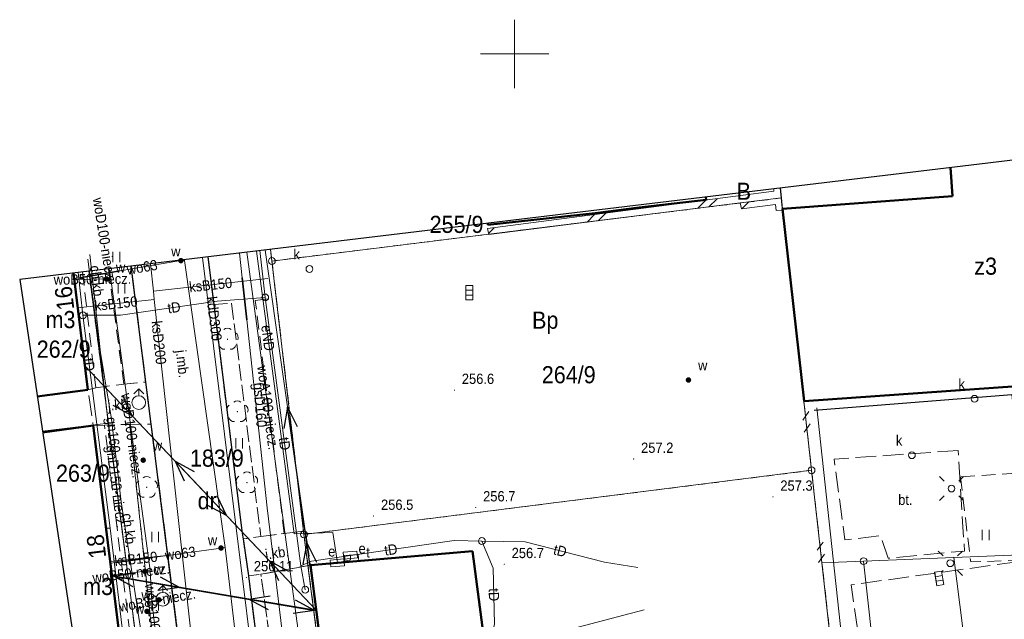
# Model space of a CAD drawing. Header units: metres. Extents: x 6555689 to 6555902, y 5574084 to 5574207.
# Tile 5 of 6: x 6555764 to 6555836, y 5574159 to 5574202. Entities that reach past the tile are written whole.
import ezdxf
from ezdxf.enums import TextEntityAlignment as Align

# ---------------------------------------------------------------- set-up
doc = ezdxf.new("R2010")
doc.units = ezdxf.units.M
for name, pattern in [('1.0_0.5', [1.5, 1, -0.5]), ('1.5_0.5', [2, 1.5, -0.5]), ('219-500', [0]), ('EGBU01', [1, 0.5, -0.5]), ('KTPL01', [2, 1.5, -0.5]), ('suep_nn_500', [0])]:
    doc.linetypes.add(name, pattern=pattern)
doc.layers.get('0').update_dxf_attribs({"color": 2, "linetype": 'CONTINUOUS', "lineweight": 5})
for name, color, linetype in [('202-punkt graniczny', 7, 'CONTINUOUS'), ('203-punkt graniczny', 7, 'CONTINUOUS'), ('210-oznaczenie konturu użytku gruntowego', 7, 'CONTINUOUS'), ('211-numer działki ewidencyjnej', 7, 'CONTINUOUS'), ('218-kontur użytku gruntowego', 7, 'CONTINUOUS'), ('219-działka ewidencyjna', 7, 'CONTINUOUS'), ('312-budynek ewidencyjny', 7, 'CONTINUOUS'), ('312-oznaczenie budynku ewidencyjnego-Atr117', 7, 'CONTINUOUS'), ('320-blok - kondygnacja nadziemna', 7, 'CONTINUOUS'), ('Adres nieruchomości (na budynku)', 7, 'CONTINUOUS'), ('chodnik', 7, 'CONTINUOUS'), ('chodnik-Atr17', 7, 'CONTINUOUS'), ('drzewo liściaste', 7, 'CONTINUOUS'), ('hydrant', 7, 'CONTINUOUS'), ('jezdnia', 7, 'CONTINUOUS'), ('jezdnia-Atr17', 7, 'CONTINUOUS'), ('komora podziemna', 7, 'CONTINUOUS'), ('kratka ściekowa', 7, 'CONTINUOUS'), ('krawężnik', 7, 'CONTINUOUS'), ('latarnia', 7, 'CONTINUOUS'), ('obszar utwardzony', 7, 'CONTINUOUS'), ('obszar utwardzony-Atr17', 7, 'CONTINUOUS'), ('obudowa ochronna przewodu', 7, 'CONTINUOUS'), ('przewód ciepłowniczy', 7, 'CONTINUOUS'), ('przewód elektroenergetyczny niskiego napięcia', 7, 'CONTINUOUS'), ('przewód elektroenergetyczny podziemny', 7, 'CONTINUOUS'), ('przewód elektroenergetyczny podziemny-Atr1', 7, 'CONTINUOUS'), ('przewód gazowy', 7, 'CONTINUOUS'), ('przewód gazowy-Atr1', 7, 'CONTINUOUS'), ('przewód kanalizacyjny', 7, 'CONTINUOUS'), ('przewód kanalizacyjny-Atr1', 7, 'CONTINUOUS'), ('przewód telekomunikacyjny podziemny', 7, 'CONTINUOUS'), ('przewód telekomunikacyjny podziemny-Atr1', 7, 'CONTINUOUS'), ('przewód wodociągowy', 7, 'CONTINUOUS'), ('przewód wodociągowy-Atr1', 7, 'CONTINUOUS'), ('RTPW01_O', 7, 'CONTINUOUS'), ('studnia kanalizacyjna', 7, 'CONTINUOUS'), ('studnia kanalizacyjna-Atr17', 7, 'CONTINUOUS'), ('szafa elektroenergetyczna lub kontener', 7, 'CONTINUOUS'), ('szafa elektroenergetyczna lub kontener-Atr17', 7, 'CONTINUOUS'), ('szafa telekomunikacyjna lub kontener', 7, 'CONTINUOUS'), ('szafa telekomunikacyjna lub kontener-Atr17', 7, 'CONTINUOUS'), ('trawnik', 7, 'CONTINUOUS'), ('Zakres', 7, 'CONTINUOUS'), ('zasuwa lub zawór', 7, 'CONTINUOUS'), ('zasuwa lub zawór-Atr17', 7, 'CONTINUOUS'), ('ściana oporowa (poligon)', 7, 'CONTINUOUS')]:
    doc.layers.add(name, color=color, linetype=linetype)
for name, color, linetype, lineweight in [('KTPL', 7, 'KTPL01', 20), ('PARSI', 7, 'CONTINUOUS', 20), ('RTPW01', 7, 'CONTINUOUS', 20), ('SUSM_E', 7, 'CONTINUOUS', 13), ('SUUS_K', 36, 'CONTINUOUS', 20), ('SUW', 5, 'CONTINUOUS', 18)]:
    doc.layers.add(name, color=color, linetype=linetype, lineweight=lineweight)
doc.styles.add('EGBB01', font='Arial.ttf', dxfattribs={"width": 0.9, "height": 1.25})
doc.styles.add('EGBD03', font='Arial.ttf', dxfattribs={"width": 0.9, "height": 1.25})
doc.styles.add('EGBU01', font='Arial.ttf', dxfattribs={"width": 0.9, "height": 1.25})
doc.styles.add('KOMUNIKACJA', font='Arial.ttf', dxfattribs={"width": 0.9, "height": 0.75})
doc.styles.add('NR_ADRESOWY', font='Arial.ttf', dxfattribs={"width": 0.9, "height": 1.25})
doc.styles.add('RTPW', font='Arial.ttf', dxfattribs={"width": 0.9, "height": 0.75})
doc.styles.add('SUPX', font='Arial.ttf', dxfattribs={"width": 0.9, "height": 0.75})

# ---------------------------------------------------------------- blocks, each defined once
blk = doc.blocks.new('203')
at = {"linetype": 'Continuous', "lineweight": 0}
h = blk.add_hatch(color=0, dxfattribs=at)
edge = h.paths.add_edge_path()
edge.add_arc((0, 0), 0.045, 0, 360)
blk = doc.blocks.new('202')
at = {"color": 0, "linetype": 'Continuous', "lineweight": 0}
blk.add_circle((0, 0), 0.25, dxfattribs=at)
blk = doc.blocks.new('TU04')
at = {"color": 0, "linetype": 'Continuous', "lineweight": 13}
for p, q in [((0, 0), (0, 0.75)), ((0.5, 0), (0.5, 0.75))]:
    blk.add_line(p, q, dxfattribs=at)
blk = doc.blocks.new('SM01')
at = {"color": 0, "linetype": 'Continuous', "lineweight": 13}
for p, q in [((-0.53, 0.531), (-0.883, 0.884)), ((0.531, 0.531), (0.884, 0.884)), ((-0.53, -0.53), (-0.883, -0.883)), ((0.531, -0.53), (0.884, -0.883))]:
    blk.add_line(p, q, dxfattribs=at)
blk.add_circle((0, 0), 0.25, dxfattribs=at)
blk = doc.blocks.new('US15')
at = {"color": 0, "linetype": 'Continuous', "lineweight": 13}
blk.add_circle((0, 0), 0.25, dxfattribs=at)
blk = doc.blocks.new('US25')
at = {"linetype": 'Continuous', "lineweight": 0}
h = blk.add_hatch(color=0, dxfattribs=at)
edge = h.paths.add_edge_path()
edge.add_arc((0, 0), 0.2, 0, 360)
blk = doc.blocks.new('SUWH')
at = {"layer": 'SUW', "color": 0, "lineweight": 18}
for p in [(-0.71, 1.29), (0, 1), (0.71, 1.29)]:
    blk.add_line(p, (0, 2), dxfattribs=at)
blk.add_circle((0, 0), 1, dxfattribs=at)
blk = doc.blocks.new('OP021')
at = {"linetype": 'Continuous', "lineweight": 13}
h = blk.add_hatch(color=0, dxfattribs=at)
edge = h.paths.add_edge_path()
edge.add_arc((0, 0), 0.05, 0, 360)
at = {"color": 0, "linetype": 'Continuous', "lineweight": 13}
for centre, start, end in [((0, 0.4), 49.272, 130.728), ((-0.38, 0.124), 121.308, 202.548), ((0.38, 0.124), 337.452, 58.692), ((-0.235, -0.324), 193.221, 274.871), ((0.235, -0.324), 265.129, 346.779)]:
    blk.add_arc(centre, 0.4, start, end, dxfattribs=at)
blk = doc.blocks.new('SUEP1')
at = {"color": 0, "linetype": 'Continuous'}
for p, q in [((0, 0), (5, 0)), ((5, 0), (3.5, 0.5)), ((5, 0), (3.5, -0.5)), ((5, 0), (15, 0)), ((15, 0), (13.5, 0.5)), ((15, 0), (13.5, -0.5))]:
    blk.add_line(p, q, dxfattribs=at)
blk = doc.blocks.new('US18')
at = {"color": 0, "linetype": 'Continuous', "lineweight": 13}
for p, q in [((-0.5, -0.25), (-0.5, 0.25)), ((-0.5, 0.25), (0.5, 0.25)), ((0.5, -0.25), (0.5, 0.25)), ((-0.5, -0.25), (0.5, -0.25))]:
    blk.add_line(p, q, dxfattribs=at)
blk = doc.blocks.new('US20')
at = {"color": 0, "linetype": 'Continuous', "lineweight": 13}
for p, q in [((-0.5, -0.25), (-0.5, 0.25)), ((-0.5, 0.25), (0.5, 0.25)), ((0.5, -0.25), (0.5, 0.25)), ((-0.5, -0.25), (0.5, -0.25))]:
    blk.add_line(p, q, dxfattribs=at)
blk = doc.blocks.new('US05')
at = {"color": 0, "linetype": 'Continuous', "lineweight": 13}
for p, q in [((-0.525, -0.25), (-0.525, 0.25)), ((-0.525, 0.25), (-0.175, 0.25)), ((-0.175, -0.25), (-0.175, 0.25)), ((-0.175, 0.25), (0.175, 0.25)), ((0.175, -0.25), (0.175, 0.25)), ((0.175, 0.25), (0.525, 0.25)), ((0.525, -0.25), (0.525, 0.25)), ((-0.525, -0.25), (-0.175, -0.25)), ((-0.175, -0.25), (0.175, -0.25)), ((0.175, -0.25), (0.525, -0.25))]:
    blk.add_line(p, q, dxfattribs=at)
blk = doc.blocks.new('SUSM01')
at = {"layer": 'SUSM_E', "color": 0, "lineweight": 18}
for p, q in [((-1.77, 1.77), (-1.06, 1.06)), ((1.06, 1.06), (1.77, 1.77)), ((-1.77, -1.77), (-1.06, -1.06)), ((1.06, -1.06), (1.77, -1.77))]:
    blk.add_line(p, q, dxfattribs=at)
blk.add_circle((0, 0), 0.5, dxfattribs=at)
blk = doc.blocks.new('SUUS05')
at = {"color": 0}
blk.add_wipeout([(0.49, -0.99), (-0.49, -0.99), (-0.49, 0.99), (0.49, 0.99)], dxfattribs=at).translate(0, 0, 0.5).dxf.layer = 'SUUS_K'
at = {"layer": 'SUUS_K', "color": 0}
blk.add_lwpolyline([(0.5, -1), (-0.5, -1), (-0.5, 1), (0.5, 1)], close=True, dxfattribs=at)
for points in [[(-0.5, 0.33), (0.5, 0.33)], [(-0.5, -0.33), (0.5, -0.33)]]:
    blk.add_lwpolyline(points, dxfattribs=at)
blk = doc.blocks.new('RTPW01')
at = {"layer": 'RTPW01', "color": 0, "const_width": 0.09}
blk.add_lwpolyline([(-0.04, 0, 1), (0.04, 0, 1)], format="xyb", close=True, dxfattribs=at)
at = {"layer": 'RTPW01_O', "color": 0, "style": 'RTPW', "width": 0.9}
for tag, p in [('RZG', (1.08, 0.9)), ('RZD', (1.08, -1.2))]:
    blk.add_attdef(tag, p, '', height=1.5, dxfattribs=at)
blk = doc.blocks.new('mzsk01')
at = {"layer": 'PARSI', "color": 0}
for p, q in [((0, -5), (0, 5)), ((5, 0), (-5, 0))]:
    blk.add_line(p, q, dxfattribs=at)

msp = doc.modelspace()

# ---------------------------------------------------------------- linework, layer by layer
at = {"color": 7, "linetype": 'Continuous', "lineweight": 18}
for points in [[(6555821.018, 5574173.29), (6555821.459, 5574173.905)], [(6555821.018, 5574173.29), (6555821.459, 5574173.905)], [(6555821.11, 5574172.404), (6555821.549, 5574173.018)], [(6555821.11, 5574172.404), (6555821.549, 5574173.018)], [(6555822.072, 5574163.789), (6555822.497, 5574164.383)], [(6555822.072, 5574163.789), (6555822.497, 5574164.383)], [(6555822.164, 5574162.903), (6555822.597, 5574163.509)], [(6555822.164, 5574162.903), (6555822.597, 5574163.509)]]:
    msp.add_lwpolyline(points, dxfattribs=at)
at = {"layer": '218-kontur użytku gruntowego', "color": 96, "linetype": 'EGBU01', "lineweight": 18}
for points in [[(6555819.44, 5574189.49), (6555819.359, 5574190.213)], [(6555819.359, 5574190.213), (6555819.44, 5574189.49)], [(6555782.18, 5574185.74), (6555782.29, 5574184.89)], [(6555782.29, 5574184.89), (6555782.18, 5574185.74)], [(6555770.36, 5574173.07), (6555768.939, 5574184.147)], [(6555768.939, 5574184.147), (6555770.36, 5574173.07)]]:
    msp.add_lwpolyline(points, dxfattribs=at)
at = {"layer": '218-kontur użytku gruntowego', "color": 96, "linetype": 'EGBU01', "lineweight": 18, "flags": 128}
for points in [[(6555782.29, 5574184.89), (6555819.44, 5574189.49)], [(6555819.44, 5574189.49), (6555782.29, 5574184.89)], [(6555821.66, 5574169.62), (6555819.44, 5574189.49)], [(6555819.44, 5574189.49), (6555821.66, 5574169.62)], [(6555782.29, 5574184.89), (6555784.63, 5574164.94)], [(6555784.63, 5574164.94), (6555782.29, 5574184.89)], [(6555772.65, 5574155.21), (6555770.36, 5574173.07)], [(6555770.36, 5574173.07), (6555772.65, 5574155.21)], [(6555784.63, 5574164.94), (6555821.66, 5574169.62)], [(6555821.66, 5574169.62), (6555784.63, 5574164.94)], [(6555822.42, 5574162.86), (6555821.66, 5574169.62)], [(6555821.66, 5574169.62), (6555822.42, 5574162.86)], [(6555787.18, 5574145.14), (6555784.63, 5574164.94)], [(6555784.63, 5574164.94), (6555787.18, 5574145.14)], [(6555823.88, 5574149.74), (6555822.42, 5574162.86)], [(6555822.42, 5574162.86), (6555823.88, 5574149.74)]]:
    msp.add_lwpolyline(points, dxfattribs=at)
at = {"layer": '219-działka ewidencyjna', "color": 7, "linetype": '219-500', "lineweight": 18}
for points in [[(6555819.359, 5574190.213), (6555819.44, 5574189.49)], [(6555782.18, 5574185.74), (6555782.29, 5574184.89)], [(6555768.939, 5574184.147), (6555770.36, 5574173.07)], [(6555765.545, 5574172.474), (6555770.36, 5574173.07)], [(6555832.04, 5574163.27), (6555877.581, 5574165.11)]]:
    msp.add_lwpolyline(points, dxfattribs=at)
at = {"layer": '219-działka ewidencyjna', "color": 7, "linetype": '219-500', "lineweight": 18, "flags": 128}
for points in [[(6555819.44, 5574189.49), (6555782.29, 5574184.89)], [(6555819.44, 5574189.49), (6555821.66, 5574169.62)], [(6555784.63, 5574164.94), (6555782.29, 5574184.89)], [(6555772.65, 5574155.21), (6555770.36, 5574173.07)], [(6555784.63, 5574164.94), (6555821.66, 5574169.62)], [(6555821.66, 5574169.62), (6555822.42, 5574162.86)], [(6555784.63, 5574164.94), (6555787.18, 5574145.14)], [(6555832.04, 5574163.27), (6555825.46, 5574162.99)], [(6555834.4, 5574144.65), (6555832.04, 5574163.27)], [(6555825.46, 5574162.99), (6555822.42, 5574162.86)], [(6555823.88, 5574149.74), (6555822.42, 5574162.86)], [(6555829.1, 5574130.07), (6555825.46, 5574162.99)]]:
    msp.add_lwpolyline(points, dxfattribs=at)
at = {"layer": '312-budynek ewidencyjny', "color": 7, "linetype": 'Continuous', "lineweight": 50}
for points in [[(6555831.94, 5574189.62), (6555831.809, 5574191.711)], [(6555813.947, 5574189.562), (6555813.97, 5574189.36)], [(6555798.05, 5574187.54), (6555798.031, 5574187.647)], [(6555767.809, 5574184.011), (6555768.87, 5574175.49)], [(6555768.87, 5574175.49), (6555765.168, 5574174.997)], [(6555765.557, 5574172.39), (6555769.26, 5574172.88)]]:
    msp.add_lwpolyline(points, dxfattribs=at)
at = {"layer": '312-budynek ewidencyjny', "color": 7, "linetype": 'Continuous', "lineweight": 50, "flags": 128}
for points in [[(6555813.97, 5574189.36), (6555809.09, 5574188.79)], [(6555819.55, 5574188.71), (6555831.94, 5574189.62)], [(6555805.88, 5574188.38), (6555798.05, 5574187.54)], [(6555809.09, 5574188.79), (6555805.88, 5574188.38)], [(6555821.13, 5574174.66), (6555819.55, 5574188.71)], [(6555836.66, 5574175.76), (6555821.13, 5574174.66)], [(6555769.26, 5574172.88), (6555771.2, 5574157.35)], [(6555785.11, 5574162.69), (6555796.92, 5574163.71)], [(6555796.92, 5574163.71), (6555799.15, 5574146.64)], [(6555787.34, 5574145.17), (6555785.11, 5574162.69)]]:
    msp.add_lwpolyline(points, dxfattribs=at)
at = {"layer": '320-blok - kondygnacja nadziemna', "color": 7, "linetype": 'Continuous', "lineweight": 18}
msp.add_lwpolyline([(6555843.41, 5574191.06), (6555843.92, 5574186.56), (6555844.48, 5574181.63), (6555837.55, 5574180.98), (6555838.04, 5574175.68), (6555836.66, 5574175.76), (6555821.13, 5574174.66), (6555819.55, 5574188.71), (6555831.94, 5574189.62), (6555831.809, 5574191.711)], dxfattribs=at)
at = {"layer": 'chodnik', "color": 7, "linetype": '1.0_0.5', "lineweight": 18}
for points in [[(6555783.19, 5574165.01), (6555781.08, 5574182.01), (6555782.6, 5574182.2), (6555782.183, 5574185.741)], [(6555777.613, 5574185.191), (6555778.05, 5574181.72), (6555779.35, 5574181.82), (6555781.48, 5574164.79), (6555783.19, 5574165.01)], [(6555768.469, 5574184.091), (6555769.44, 5574175.65), (6555771.49, 5574175.91), (6555770.364, 5574184.319)]]:
    msp.add_lwpolyline(points, dxfattribs=at)
at = {"layer": 'chodnik', "color": 7, "linetype": '1.0_0.5', "lineweight": 18, "flags": 128}
for points in [[(6555771.96, 5574157.49), (6555773.54, 5574157.79), (6555771.92, 5574172.97), (6555770.07, 5574172.92)], [(6555787.28, 5574118.87), (6555790.74, 5574119.29), (6555789.92, 5574125.27), (6555787.37, 5574145.29), (6555786.38, 5574152.91), (6555785.15, 5574152.78), (6555784.95, 5574154.7), (6555786.13, 5574154.84), (6555785.11, 5574162.69), (6555781.49, 5574162.04), (6555786.44, 5574125.57)]]:
    msp.add_lwpolyline(points, close=True, dxfattribs=at)
at = {"layer": 'jezdnia', "color": 7, "linetype": '1.5_0.5', "lineweight": 18}
for points in [[(6555819.391, 5574190.217), (6555819.47, 5574189.51), (6555819.55, 5574188.71), (6555831.94, 5574189.62), (6555831.809, 5574191.711)], [(6555783.22, 5574140.86), (6555780.58, 5574161.92), (6555780.19, 5574164.62), (6555780.13, 5574165.01), (6555778.05, 5574181.72), (6555777.613, 5574185.191)]]:
    msp.add_lwpolyline(points, dxfattribs=at)
at = {"layer": 'jezdnia', "color": 7, "linetype": '1.5_0.5', "lineweight": 18, "flags": 128}
for points in [[(6555769.26, 5574172.89), (6555770.07, 5574172.92), (6555771.92, 5574172.97), (6555773.48, 5574172.98), (6555773.09, 5574176.06), (6555771.49, 5574175.91), (6555769.44, 5574175.65), (6555768.87, 5574175.49)], [(6555780.19, 5574164.62), (6555780.58, 5574161.92), (6555781.49, 5574162.04), (6555785.11, 5574162.69), (6555784.74, 5574165.2), (6555783.19, 5574165.01), (6555781.48, 5574164.79)]]:
    msp.add_lwpolyline(points, close=True, dxfattribs=at)
at = {"layer": 'krawężnik', "color": 7, "linetype": 'Continuous', "lineweight": 25}
msp.add_lwpolyline([(6555777.613, 5574185.191), (6555778.05, 5574181.72), (6555780.13, 5574165.01), (6555780.19, 5574164.62), (6555780.58, 5574161.92), (6555783.22, 5574140.86), (6555784.85, 5574127.96)], dxfattribs=at)
at = {"layer": 'krawężnik', "color": 7, "linetype": 'Continuous', "lineweight": 25, "flags": 128}
msp.add_lwpolyline([(6555821.84, 5574174.02), (6555836.28, 5574175.16), (6555836.43, 5574173.48), (6555836.83, 5574173.5)], dxfattribs=at)
at = {"layer": 'KTPL', "lineweight": 18, "flags": 128}
msp.add_lwpolyline([(6555836.14, 5574109.04), (6555836.14, 5574109.04), (6555836.265, 5574109.936), (6555857.592, 5574111.975), (6555856.103, 5574129.092), (6555855.469, 5574129.104), (6555855.246, 5574129.223), (6555855.123, 5574129.495), (6555854.857, 5574131.358), (6555854.932, 5574131.615), (6555855.196, 5574131.811), (6555855.724, 5574131.815), (6555855.176, 5574139.626), (6555855.361, 5574140.003), (6555855.595, 5574140.01), (6555860.34, 5574140.637), (6555859.28, 5574150.4), (6555851.43, 5574149.35), (6555851.66, 5574147.66), (6555848.77, 5574147.25), (6555845.28, 5574146.82), (6555845.4, 5574145.81), (6555842.83, 5574145.51), (6555842.52, 5574148.07), (6555841.68, 5574147.97), (6555839.47, 5574163.01), (6555839.14, 5574163.288), (6555824.547, 5574161.261), (6555826.218, 5574149.97), (6555828.179, 5574150.227), (6555828.354, 5574149.297), (6555828.54, 5574147.85), (6555829.706, 5574141.982), (6555829.783, 5574141.047), (6555829.844, 5574139.962), (6555830.294, 5574135.086), (6555830.294, 5574135.086), (6555832.69, 5574108.57)], close=True, dxfattribs=at)
at = {"layer": 'obszar utwardzony', "color": 7, "linetype": '1.5_0.5', "lineweight": 18, "flags": 128}
msp.add_lwpolyline([(6555832.35, 5574171.07), (6555823.31, 5574170.44), (6555824.09, 5574164.54), (6555826.7, 5574164.85), (6555827.24, 5574163.2), (6555832.82, 5574163.73)], close=True, dxfattribs=at)
at = {"layer": 'obudowa ochronna przewodu', "color": 5, "linetype": 'Continuous', "lineweight": 35, "flags": 128}
for points in [[(6555768.28, 5574183.67), (6555771.08, 5574184.14)], [(6555770.9, 5574162.9), (6555773.6, 5574163.27)]]:
    msp.add_lwpolyline(points, dxfattribs=at)
at = {"layer": 'obudowa ochronna przewodu', "color": 52, "linetype": 'Continuous', "lineweight": 35, "flags": 128}
msp.add_lwpolyline([(6555780.46, 5574180.61), (6555780.13, 5574183.66)], dxfattribs=at)
at = {"layer": 'przewód ciepłowniczy', "color": 212, "linetype": 'Continuous', "lineweight": 18, "flags": 128}
msp.add_lwpolyline([(6555801.33, 5574145.32), (6555824.84, 5574148.32), (6555822.04, 5574174.19)], dxfattribs=at)
at = {"layer": 'przewód elektroenergetyczny niskiego napięcia', "color": 1, "linetype": 'suep_nn_500', "lineweight": 18}
msp.add_lwpolyline([(6555781.807, 5574185.695), (6555785.54, 5574159.38)], dxfattribs=at)
at = {"layer": 'przewód elektroenergetyczny podziemny', "color": 1, "linetype": 'Continuous', "lineweight": 18}
msp.add_lwpolyline([(6555787.07, 5574162.86), (6555786.73, 5574165.09), (6555783.91, 5574164.98), (6555781.157, 5574185.617)], dxfattribs=at)
at = {"layer": 'przewód elektroenergetyczny podziemny', "color": 1, "linetype": 'Continuous', "lineweight": 18, "flags": 128}
msp.add_lwpolyline([(6555787.07, 5574162.86), (6555788.03, 5574163.08), (6555788.02, 5574163.43)], dxfattribs=at)
at = {"layer": 'przewód gazowy', "color": 52, "linetype": 'Continuous', "lineweight": 18, "flags": 128}
for points in [[(6555772.61, 5574155.64), (6555770.35, 5574173.03), (6555769.01, 5574185.36)], [(6555773.07, 5574154.46), (6555772.69, 5574158.25), (6555771.29, 5574167.31), (6555770.58, 5574173.35), (6555769.59, 5574179.38), (6555768.86, 5574185.03)], [(6555797.87, 5574156.41), (6555809.46, 5574159.43)]]:
    msp.add_lwpolyline(points, dxfattribs=at)
at = {"layer": 'przewód gazowy', "color": 52, "linetype": 'Continuous', "lineweight": 18}
msp.add_lwpolyline([(6555779.929, 5574185.47), (6555780.13, 5574183.66), (6555780.46, 5574180.61), (6555781.95, 5574166.87), (6555784.32, 5574147.24), (6555785.99, 5574135.01), (6555787.72, 5574122.53)], dxfattribs=at)
at = {"layer": 'przewód kanalizacyjny', "color": 34, "linetype": 'Continuous', "lineweight": 18}
msp.add_lwpolyline([(6555787.65, 5574101.76), (6555784.32, 5574128.49), (6555784.03, 5574130.77), (6555783.84, 5574132.3), (6555783.67, 5574133.38), (6555777.238, 5574185.146)], dxfattribs=at)
at = {"layer": 'przewód kanalizacyjny', "color": 34, "linetype": 'Continuous', "lineweight": 18, "flags": 128}
for points in [[(6555773.64, 5574182.69), (6555781.99, 5574183.61)], [(6555768.12, 5574181.48), (6555773.71, 5574182.09)], [(6555770.5, 5574162.96), (6555775.74, 5574163.53)]]:
    msp.add_lwpolyline(points, dxfattribs=at)
at = {"layer": 'przewód telekomunikacyjny podziemny', "color": 30, "linetype": 'Continuous', "lineweight": 18}
for points in [[(6555781.8, 5574182.23), (6555781.411, 5574185.648)], [(6555768.146, 5574184.052), (6555768.5, 5574180.93)]]:
    msp.add_lwpolyline(points, dxfattribs=at)
at = {"layer": 'przewód telekomunikacyjny podziemny', "color": 30, "linetype": 'Continuous', "lineweight": 18, "flags": 128}
for points in [[(6555768.5, 5574180.93), (6555771.25, 5574180.94), (6555778.3, 5574181.95), (6555781.8, 5574182.23)], [(6555784.41, 5574162.66), (6555781.8, 5574182.23)], [(6555770.49, 5574165.4), (6555770.19, 5574165.4)], [(6555797.61, 5574164.46), (6555795.59, 5574164.51), (6555785.19, 5574162.98), (6555784.41, 5574162.66)], [(6555797.81, 5574156.88), (6555798.28, 5574157.24), (6555798.54, 5574158.42), (6555798.43, 5574162.47), (6555797.61, 5574164.46)], [(6555808.98, 5574162.53), (6555806.56, 5574162.92), (6555800.77, 5574164.41), (6555797.61, 5574164.46)], [(6555784.72, 5574160.91), (6555784.41, 5574162.66)]]:
    msp.add_lwpolyline(points, dxfattribs=at)
at = {"layer": 'przewód wodociągowy', "color": 5, "linetype": 'Continuous', "lineweight": 18}
for points in [[(6555784.56, 5574155.23), (6555780.468, 5574185.534)], [(6555790.38, 5574099.43), (6555790.27, 5574099.83), (6555789.96, 5574100.98), (6555788.12, 5574102.41), (6555786.44, 5574103.75), (6555785.43, 5574110.41), (6555785.38, 5574110.76), (6555782.45, 5574132.63), (6555782.37, 5574133.75), (6555781.61, 5574140.48), (6555780.74, 5574148.25), (6555778.89, 5574163.99), (6555775.92, 5574184.92), (6555775.914, 5574184.987)], [(6555770.412, 5574184.325), (6555770.53, 5574183.58)]]:
    msp.add_lwpolyline(points, dxfattribs=at)
at = {"layer": 'przewód wodociągowy', "color": 5, "linetype": 'Continuous', "lineweight": 18, "flags": 128}
for points in [[(6555775.92, 5574184.92), (6555775.65, 5574184.92), (6555771.08, 5574184.14), (6555768.28, 5574183.67), (6555767.9, 5574183.61)], [(6555767.87, 5574183.55), (6555770.22, 5574183.58), (6555770.53, 5574183.58)], [(6555774.21, 5574154.23), (6555773.54, 5574160.08), (6555773.4, 5574162.3), (6555770.53, 5574183.58)], [(6555778.89, 5574163.99), (6555778.58, 5574163.95), (6555773.6, 5574163.27), (6555770.9, 5574162.9), (6555770.53, 5574162.84)], [(6555770.62, 5574161.95), (6555773.02, 5574162.25), (6555773.4, 5574162.3)]]:
    msp.add_lwpolyline(points, dxfattribs=at)
at = {"layer": 'trawnik', "color": 7, "linetype": '1.0_0.5', "lineweight": 18}
msp.add_lwpolyline([(6555770.364, 5574184.319), (6555771.49, 5574175.91), (6555773.09, 5574176.06), (6555772.026, 5574184.519)], dxfattribs=at)
at = {"layer": 'trawnik', "color": 7, "linetype": '1.0_0.5', "lineweight": 18, "flags": 128}
for points in [[(6555778.05, 5574181.72), (6555780.13, 5574165.01), (6555780.19, 5574164.62), (6555781.48, 5574164.79), (6555779.35, 5574181.82)], [(6555771.92, 5574172.97), (6555773.54, 5574157.79), (6555775.39, 5574157.99), (6555773.48, 5574172.98)], [(6555832.52, 5574169.15), (6555833.27, 5574162.93), (6555870.41, 5574164.32), (6555870.59, 5574165.46), (6555870.65, 5574167.01), (6555864.21, 5574166.5), (6555862.9, 5574167.51), (6555857.19, 5574167.11), (6555857.02, 5574169.56), (6555845.72, 5574168.79), (6555845.59, 5574169.99)], [(6555785.98, 5574118.71), (6555787.28, 5574118.87), (6555786.44, 5574125.57), (6555781.49, 5574162.04), (6555780.58, 5574161.92), (6555783.22, 5574140.86), (6555784.85, 5574127.96)]]:
    msp.add_lwpolyline(points, close=True, dxfattribs=at)
at = {"layer": 'ściana oporowa (poligon)', "color": 7, "linetype": 'Continuous', "lineweight": 18}
msp.add_lwpolyline([(6555818.899, 5574190.158), (6555818.92, 5574189.98), (6555798.02, 5574187.26), (6555798.11, 5574186.83), (6555816.45, 5574189.13), (6555819.47, 5574189.51), (6555819.391, 5574190.217)], dxfattribs=at)
msp.add_lwpolyline([(6555818.899, 5574190.158), (6555818.92, 5574189.98), (6555798.02, 5574187.26), (6555798.11, 5574186.83), (6555816.45, 5574189.13), (6555819.47, 5574189.51), (6555819.391, 5574190.217)], dxfattribs=at)
at = {"layer": 'ściana oporowa (poligon)', "color": 7, "linetype": 'Continuous', "lineweight": 18, "flags": 128}
for points in [[(6555813.369, 5574188.744), (6555813.959, 5574189.334)], [(6555814.177, 5574188.845), (6555814.772, 5574189.44)], [(6555816.584, 5574188.704), (6555817.091, 5574189.211)], [(6555805.284, 5574187.73), (6555805.83, 5574188.276)], [(6555806.092, 5574187.831), (6555806.643, 5574188.382)], [(6555798.094, 5574186.904), (6555798.514, 5574187.324)]]:
    msp.add_lwpolyline(points, dxfattribs=at)
msp.add_lwpolyline([(6555819.47, 5574189.51), (6555816.45, 5574189.13), (6555816.55, 5574188.7), (6555819.03, 5574189.01), (6555819.07, 5574188.57), (6555819.57, 5574188.59), (6555819.55, 5574188.71)], close=True, dxfattribs=at)
msp.add_lwpolyline([(6555819.47, 5574189.51), (6555816.45, 5574189.13), (6555816.55, 5574188.7), (6555819.03, 5574189.01), (6555819.07, 5574188.57), (6555819.57, 5574188.59), (6555819.55, 5574188.71)], close=True, dxfattribs=at)

# ---------------------------------------------------------------- block references
at = {"layer": '202-punkt graniczny', "color": 7, "linetype": 'Continuous', "lineweight": 18}
for p in [(6555782.29, 5574184.89), (6555821.66, 5574169.62), (6555784.63, 5574164.94), (6555825.46, 5574162.99)]:
    msp.add_blockref('202', p, dxfattribs=at)
at = {"layer": '203-punkt graniczny', "color": 7, "linetype": 'Continuous', "lineweight": 18}
for p in [(6555819.44, 5574189.49), (6555770.36, 5574173.07), (6555832.04, 5574163.27), (6555822.42, 5574162.86)]:
    msp.add_blockref('203', p, dxfattribs=at)
at = {"layer": 'drzewo liściaste', "color": 94, "linetype": 'Continuous', "lineweight": 18}
for p in [(6555779.05, 5574179.18), (6555779.77, 5574173.9), (6555780.47, 5574168.72), (6555773.16, 5574168.38)]:
    msp.add_blockref('OP021', p, dxfattribs=at)
at = {"layer": 'komora podziemna', "color": 7, "linetype": 'Continuous', "lineweight": 18}
for p, rotation in [((6555781.8, 5574182.23), 278.177), ((6555768.5, 5574180.93), 277.746), ((6555797.61, 5574164.46), 6.36), ((6555784.72, 5574160.91), 279.299)]:
    msp.add_blockref('US15', p, dxfattribs=dict(at, rotation=rotation))
at = {"layer": 'kratka ściekowa', "color": 36, "linetype": 'Continuous', "lineweight": 18, "rotation": 270}
msp.add_blockref('US05', (6555796.69, 5574182.58), dxfattribs=at)
at = {"layer": 'latarnia', "color": 7, "linetype": 'Continuous', "lineweight": 18}
msp.add_blockref('SM01', (6555831.87, 5574168.29), dxfattribs=at)
at = {"layer": 'PARSI', "xscale": 0.5, "yscale": 0.5, "zscale": 0.5, "rotation": 1.16962990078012e-09}
msp.add_blockref('mzsk01', (6555800, 5574200), dxfattribs=at)
msp.add_blockref('mzsk01', (6555800, 5574200), dxfattribs=at)
at = {"layer": 'przewód elektroenergetyczny niskiego napięcia', "color": 1, "linetype": 'Continuous', "lineweight": 18, "rotation": 98.074}
msp.add_blockref('SUEP1', (6555785.54, 5574159.38), dxfattribs=at)
at = {"layer": 'RTPW01', "linetype": 'Continuous', "xscale": 0.5, "yscale": 0.5, "zscale": 0.5}
for p, values in [((6555795.606, 5574175.473, 256.624), {'RZG': '256.6'}), ((6555808.681, 5574170.443, 257.157), {'RZG': '257.2'}), ((6555818.842, 5574167.679, 257.273), {'RZG': '257.3'}), ((6555797.158, 5574166.899, 256.732), {'RZG': '256.7'}), ((6555789.708, 5574166.284, 256.549), {'RZG': '256.5'}), ((6555799.241, 5574162.763, 256.74), {'RZG': '256.7'}), ((6555780.432, 5574161.801, 256.109), {'RZG': '256.11'})]:
    msp.add_blockref('RTPW01', p, dxfattribs=at).add_auto_attribs(values)
at = {"layer": 'studnia kanalizacyjna', "color": 36, "linetype": 'Continuous', "lineweight": 18}
for p in [(6555785.03, 5574184.31), (6555833.55, 5574174.84), (6555828.98, 5574170.72)]:
    msp.add_blockref('US15', p, dxfattribs=at)
at = {"layer": 'szafa elektroenergetyczna lub kontener', "color": 1, "linetype": 'Continuous', "lineweight": 18}
for p, rotation in [((6555787.07, 5574162.86), 184.939), ((6555788.02, 5574163.43), 4.87)]:
    msp.add_blockref('US18', p, dxfattribs=dict(at, rotation=rotation))
at = {"layer": 'szafa telekomunikacyjna lub kontener', "color": 30, "linetype": 'Continuous', "lineweight": 18, "rotation": 5.002000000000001}
msp.add_blockref('US20', (6555788.1, 5574163.19), dxfattribs=at)
at = {"layer": 'trawnik', "color": 7, "linetype": 'Continuous', "lineweight": 18}
for p in [(6555770.696, 5574184.803), (6555771.069, 5574182.509), (6555779.649, 5574171.219), (6555834.119, 5574164.529), (6555773.519, 5574164.389), (6555773.519, 5574159.389)]:
    msp.add_blockref('TU04', p, dxfattribs=at)
at = {"layer": 'zasuwa lub zawór', "color": 5, "linetype": 'Continuous', "lineweight": 18}
for p in [(6555775.65, 5574184.92), (6555770.22, 5574183.58), (6555812.68, 5574176.21), (6555772.9, 5574170.36), (6555778.58, 5574163.95), (6555773.02, 5574162.25), (6555773.18, 5574159.33)]:
    msp.add_blockref('US25', p, dxfattribs=at)

# ---------------------------------------------------------------- texts
at = {"layer": '210-oznaczenie konturu użytku gruntowego', "color": 96, "linetype": 'Continuous', "lineweight": 18, "style": 'EGBU01', "width": 0.9}
for s, p in [('B', (6555816.2, 5574189.357)), ('Bp', (6555801.27, 5574179.95)), ('dr', (6555776.87, 5574166.78))]:
    msp.add_text(s, height=1.25, dxfattribs=at).set_placement(p)
at = {"layer": '211-numer działki ewidencyjnej', "color": 7, "linetype": 'Continuous', "lineweight": 18, "style": 'EGBD03', "width": 0.9}
for s, p in [('255/9', (6555795.762, 5574186.94)), ('262/9', (6555767.097, 5574177.837)), ('263/9', (6555768.503, 5574168.786))]:
    msp.add_text(s, height=1.25, dxfattribs=at).set_placement(p, align=Align.CENTER)
for s, p in [('264/9', (6555801.98, 5574177.22)), ('183/9', (6555776.308, 5574171.135))]:
    msp.add_text(s, height=1.25, dxfattribs=at).set_placement(p, align=Align.TOP_LEFT)
at = {"layer": '312-oznaczenie budynku ewidencyjnego-Atr117', "color": 7, "style": 'EGBB01', "width": 0.9}
for s, p in [('z3', (6555833.53, 5574183.89)), ('m3', (6555765.776, 5574179.993)), ('m3', (6555768.516, 5574160.519))]:
    msp.add_text(s, height=1.25, dxfattribs=at).set_placement(p)
at = {"layer": 'Adres nieruchomości (na budynku)', "color": 7, "linetype": 'Continuous', "lineweight": 25, "style": 'NR_ADRESOWY', "width": 0.9}
for s, rotation, p in [('16', 97.093, (6555767.88, 5574181.38)), ('18', 97.116, (6555770.21, 5574163.27))]:
    msp.add_text(s, height=1.25, rotation=rotation, dxfattribs=at).set_placement(p)
at = {"layer": 'chodnik-Atr17', "color": 7, "style": 'KOMUNIKACJA', "width": 0.9}
for rotation, p in [(277.082, (6555769.53, 5574183.32)), (276.527, (6555771.88, 5574165.23))]:
    msp.add_text('ch.kb.', height=0.75, rotation=rotation, dxfattribs=at).set_placement(p, align=Align.MIDDLE_CENTER)
at = {"layer": 'jezdnia-Atr17', "color": 7, "style": 'KOMUNIKACJA', "width": 0.9}
for s, rotation, p in [('j.mb.', 277.139, (6555775.76, 5574177.39)), ('j.kb.', 4.475, (6555771.18, 5574174.41)), ('j.kb.', 8.657, (6555782.66, 5574163.6))]:
    msp.add_text(s, height=0.75, rotation=rotation, dxfattribs=at).set_placement(p, align=Align.MIDDLE_CENTER)
at = {"layer": 'obszar utwardzony-Atr17', "color": 7, "style": 'KOMUNIKACJA', "width": 0.9}
msp.add_text('bt.', height=0.75, dxfattribs=at).set_placement((6555827.98, 5574167.09))
at = {"layer": 'przewód elektroenergetyczny podziemny-Atr1', "color": 1, "style": 'SUPX', "width": 0.9}
msp.add_text('eND', height=0.75, rotation=277.597, dxfattribs=at).set_placement((6555782, 5574179.28), align=Align.MIDDLE_CENTER)
at = {"layer": 'przewód gazowy-Atr1', "color": 52, "style": 'SUPX', "width": 0.9}
for s, rotation, p in [('gsD160', 274.46706, (6555781.431, 5574174.381)), ('gn160', 276.698, (6555770.72, 5574172.2)), ('gnD150-niecz.', 277.409, (6555770.95, 5574168.42))]:
    msp.add_text(s, height=0.75, rotation=rotation, dxfattribs=at).set_placement(p, align=Align.MIDDLE_CENTER)
at = {"layer": 'przewód kanalizacyjny-Atr1', "color": 36, "style": 'SUPX', "width": 0.9}
for s, rotation, p in [('ksB150', 6.285, (6555777.82, 5574183.15)), ('ksB150', 6.227, (6555770.92, 5574181.79)), ('kdD300', 277.088, (6555778.084, 5574180.689)), ('ksD200', 276.256, (6555774.05, 5574178.94)), ('ksB150', 6.211, (6555772.37, 5574163.16))]:
    msp.add_text(s, height=0.75, rotation=rotation, dxfattribs=at).set_placement(p, align=Align.MIDDLE_CENTER)
at = {"layer": 'przewód telekomunikacyjny podziemny-Atr1', "color": 30, "style": 'SUPX', "width": 0.9}
for rotation, p in [(8.153, (6555775.15, 5574181.5)), (277.306, (6555768.96, 5574177.33)), (277.603, (6555783.22, 5574171.56)), (8.394, (6555790.97, 5574163.83)), (345.522, (6555803.32, 5574163.75)), (271.581, (6555798.49, 5574160.54))]:
    msp.add_text('tD', height=0.75, rotation=rotation, dxfattribs=at).set_placement(p, align=Align.MIDDLE_CENTER)
at = {"layer": 'przewód wodociągowy-Atr1', "color": 5, "style": 'SUPX', "width": 0.9}
for s, rotation, p in [('woD100-niecz.', 279.012, (6555770.08, 5574186.43)), ('wo63', 9.721, (6555772.82, 5574184.44)), ('woB50-niecz.', 360.731, (6555769.2, 5574183.57)), ('woA100-niecz.', 277.69, (6555782, 5574174.19)), ('woD100-niecz.', 277.677, (6555772.07, 5574172.15)), ('wo63', 7.812, (6555775.61, 5574163.55)), ('woB50-niecz.', 367.125, (6555772.01, 5574162.12)), ('woD100-niecz.', 276.521, (6555773.75, 5574158.26))]:
    msp.add_text(s, height=0.75, rotation=rotation, dxfattribs=at).set_placement(p, align=Align.MIDDLE_CENTER)
at = {"layer": 'studnia kanalizacyjna-Atr17', "color": 36, "style": 'SUPX', "width": 0.9}
for p in [(6555784.33, 5574185.01), (6555832.85, 5574175.54), (6555828.28, 5574171.42)]:
    msp.add_text('k', height=0.75, dxfattribs=at).set_placement(p, align=Align.RIGHT)
at = {"layer": 'szafa elektroenergetyczna lub kontener-Atr17', "color": 1, "style": 'SUPX', "width": 0.9}
msp.add_text('e', height=0.75, dxfattribs=at).set_placement((6555786.66, 5574163.33), align=Align.CENTER)
msp.add_text('e', height=0.75, dxfattribs=at).set_placement((6555788.61, 5574163.54))
at = {"layer": 'szafa telekomunikacyjna lub kontener-Atr17', "color": 30, "style": 'SUPX', "width": 0.9}
msp.add_text('t', height=0.75, dxfattribs=at).set_placement((6555789.17, 5574163.26))
at = {"layer": 'zasuwa lub zawór-Atr17', "color": 5, "style": 'SUPX', "width": 0.9}
for p in [(6555775.28, 5574185.6), (6555777.96, 5574164.53)]:
    msp.add_text('w', height=0.75, dxfattribs=at).set_placement(p, align=Align.MIDDLE_CENTER)
for p in [(6555770.91, 5574184.04), (6555813.38, 5574176.91), (6555773.6, 5574171.06), (6555773.7, 5574162.03)]:
    msp.add_text('w', height=0.75, dxfattribs=at).set_placement(p)
for p in [(6555773.45, 5574160.14), (6555772.99, 5574159.15)]:
    msp.add_text('w', height=0.75, dxfattribs=at).set_placement(p, align=Align.RIGHT)

# ---------------------------------------------------------------- next in the draw order: block references
at = {"layer": 'hydrant', "color": 5, "linetype": 'Continuous', "lineweight": 18, "xscale": 0.5, "yscale": 0.5}
for p in [(6555772.58, 5574174.56), (6555774.33, 5574160.21)]:
    msp.add_blockref('SUWH', p, dxfattribs=at)

# ---------------------------------------------------------------- next in the draw order: linework, layer by layer
at = {"layer": 'jezdnia', "color": 7, "linetype": '1.5_0.5', "lineweight": 18}
msp.add_lwpolyline([(6555772.026, 5574184.519), (6555773.09, 5574176.06), (6555773.48, 5574172.98), (6555775.39, 5574157.99), (6555775.75, 5574155.18), (6555777.65, 5574139.98), (6555778.34, 5574134.19), (6555779.4, 5574125.25), (6555782.35, 5574103.53), (6555782.68, 5574101.06), (6555782.6, 5574099.89), (6555782.51, 5574099.28), (6555782.48, 5574099.06), (6555782.29, 5574098.27), (6555781.88, 5574097.58), (6555781.35, 5574097.21), (6555780.52, 5574096.75), (6555779.15, 5574096.45), (6555780.188, 5574094.288)], dxfattribs=at)
at = {"layer": 'krawężnik', "color": 7, "linetype": 'Continuous', "lineweight": 25}
msp.add_lwpolyline([(6555779.15, 5574096.45), (6555780.52, 5574096.75), (6555781.35, 5574097.21), (6555781.88, 5574097.58), (6555782.29, 5574098.27), (6555782.48, 5574099.06), (6555782.51, 5574099.28), (6555782.6, 5574099.89), (6555782.68, 5574101.06), (6555782.35, 5574103.53), (6555779.4, 5574125.25), (6555778.34, 5574134.19), (6555777.65, 5574139.98), (6555775.75, 5574155.18), (6555775.39, 5574157.99), (6555773.48, 5574172.98), (6555773.09, 5574176.06), (6555772.026, 5574184.519)], dxfattribs=at)
at = {"layer": 'przewód elektroenergetyczny niskiego napięcia', "color": 1, "linetype": 'suep_nn_500', "lineweight": 18, "flags": 128}
for points in [[(6555785.54, 5574159.38), (6555768.66, 5574177.23)], [(6555785.54, 5574159.38), (6555770.62, 5574161.92)]]:
    msp.add_lwpolyline(points, dxfattribs=at)
at = {"layer": 'przewód kanalizacyjny', "color": 34, "linetype": 'Continuous', "lineweight": 18}
msp.add_lwpolyline([(6555773.422, 5574184.687), (6555773.64, 5574182.69), (6555773.71, 5574182.09), (6555775.74, 5574163.53), (6555777.02, 5574151.93), (6555777.12, 5574150.98), (6555777.69, 5574146.73), (6555779.15, 5574135.94), (6555780.36, 5574126.51), (6555784.47, 5574094.38)], dxfattribs=at)
at = {"layer": 'przewód telekomunikacyjny podziemny', "color": 30, "linetype": 'Continuous', "lineweight": 18, "flags": 128}
msp.add_lwpolyline([(6555776.2, 5574114.15), (6555773.89, 5574132.7), (6555773.69, 5574139.83), (6555771.79, 5574154.7), (6555770.49, 5574165.4), (6555768.5, 5574180.93)], dxfattribs=at)
at = {"layer": 'przewód wodociągowy', "color": 5, "linetype": 'Continuous', "lineweight": 18, "flags": 128}
msp.add_lwpolyline([(6555773.54, 5574160.08), (6555774.05, 5574160.17), (6555774.33, 5574160.21)], dxfattribs=at)
at = {"layer": 'Zakres', "color": 6, "lineweight": 30, "flags": 128}
msp.add_lwpolyline([(6555763.89, 5574183.54), (6555777.29, 5574093.93), (6555884.54, 5574107.16), (6555873.78, 5574196.76)], close=True, dxfattribs=at)

# ---------------------------------------------------------------- next in the draw order: block references
at = {"layer": 'przewód elektroenergetyczny niskiego napięcia', "color": 1, "linetype": 'Continuous', "lineweight": 18}
for p, rotation in [((6555768.66, 5574177.23), 313.3999999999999), ((6555785.54, 5574159.38), 133.4), ((6555770.62, 5574161.92), 350.339), ((6555785.54, 5574159.38), 170.339)]:
    msp.add_blockref('SUEP1', p, dxfattribs=dict(at, rotation=rotation))
at = {"layer": 'zasuwa lub zawór', "color": 5, "linetype": 'Continuous', "lineweight": 18}
msp.add_blockref('US25', (6555774.05, 5574160.17), dxfattribs=at)

# ---------------------------------------------------------------- next in the draw order: texts
at = {"layer": 'przewód wodociągowy-Atr1', "color": 5, "style": 'SUPX', "width": 0.9}
msp.add_text('woB80-niecz.', height=0.75, rotation=370.008, dxfattribs=at).set_placement((6555773.93, 5574160.15), align=Align.MIDDLE_CENTER)

# ---------------------------------------------------------------- next in the draw order: block references
at = {"layer": 'SUSM_E', "lineweight": 18, "xscale": 0.5, "yscale": 0.5, "zscale": 0.5}
msp.add_blockref('SUSM01', (6555831.78, 5574162.84, 257.814), dxfattribs=at)

# ---------------------------------------------------------------- next in the draw order: block references
at = {"layer": 'SUUS_K', "color": 18, "lineweight": 18, "xscale": 0.5, "yscale": 0.5, "zscale": 0.5, "rotation": 9.75977539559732}
msp.add_blockref('SUUS05', (6555830.969, 5574161.728, 257.326), dxfattribs=at)

doc.saveas('drawing.dxf')
